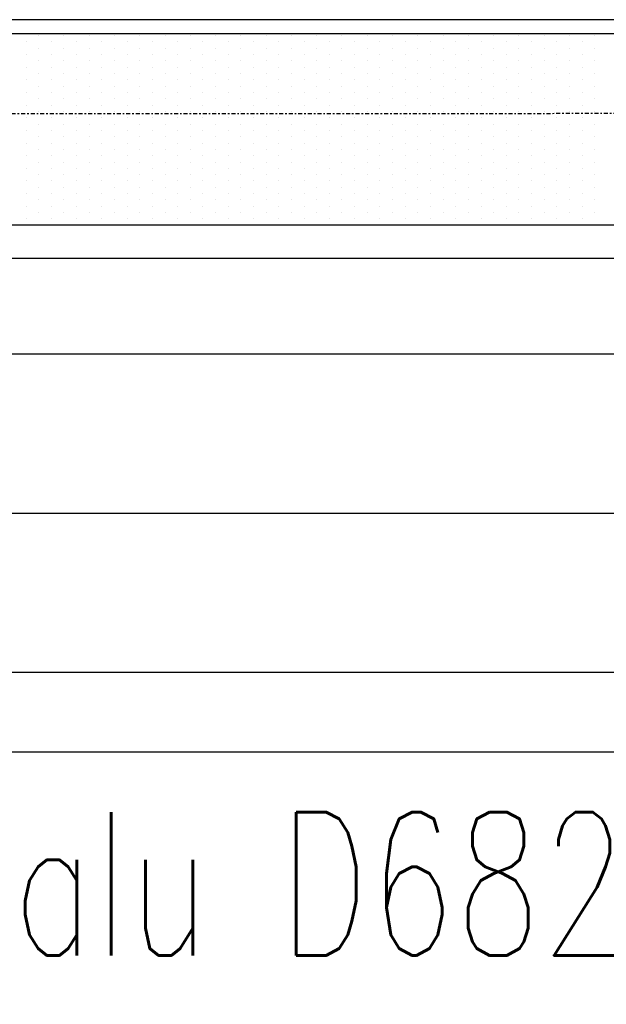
# Model space of a CAD drawing. Header units: inches. Extents: x -281236 to -70395, y 38777 to 102341.
# Tile 122 of 244: x -140167 to -140130, y 50526 to 50588. Entities that reach past the tile are written whole.
import ezdxf

# ---------------------------------------------------------------- set-up
doc = ezdxf.new("R2010")
doc.units = ezdxf.units.IN
doc.header["$MEASUREMENT"] = 0
doc.linetypes.add('DASHDOT', pattern=[1, 0.5, -0.25, 0, -0.25])
doc.linetypes.add('DASHED2', pattern=[0.375, 0.25, -0.125])
for name, color, linetype in [('cokół_widok', 255, 'Continuous'), ('Ele-balustrada', 64, 'Continuous'), ('Okn---okna', 5, 'Continuous'), ('Sc-nadproza kon', 5, 'DASHED2'), ('Sch-opis', 51, 'Continuous'), ('W-idok', 9, 'Continuous'), ('Wyp-grzejniki', 56, 'Continuous')]:
    doc.layers.add(name, color=color, linetype=linetype)
doc.styles.add('ROMANS', font='romans', dxfattribs={"width": 0.85})

# ---------------------------------------------------------------- blocks, each defined once
blk = doc.blocks.new('G_170')
at = {"layer": 'Wyp-grzejniki'}
for p, q in [((0, 0), (-180, 0)), ((-84.616, -0.506), (-84.616, -0.506)), ((-83.823, -0.11), (-83.823, -0.11)), ((-83.029, -0.506), (-83.029, -0.506)), ((-82.235, -0.11), (-82.235, -0.11)), ((-81.441, -0.506), (-81.441, -0.506)), ((-80.648, -0.11), (-80.648, -0.11)), ((-79.854, -0.506), (-79.854, -0.506)), ((-79.06, -0.11), (-79.06, -0.11)), ((-78.266, -0.506), (-78.266, -0.506)), ((-77.473, -0.11), (-77.473, -0.11)), ((-76.679, -0.506), (-76.679, -0.506)), ((-75.885, -0.11), (-75.885, -0.11)), ((-75.091, -0.506), (-75.091, -0.506)), ((-74.298, -0.11), (-74.298, -0.11)), ((-73.504, -0.506), (-73.504, -0.506)), ((-72.71, -0.11), (-72.71, -0.11)), ((-71.916, -0.506), (-71.916, -0.506)), ((-71.123, -0.11), (-71.123, -0.11)), ((-70.329, -0.506), (-70.329, -0.506)), ((-69.535, -0.11), (-69.535, -0.11)), ((-68.741, -0.506), (-68.741, -0.506)), ((-67.948, -0.11), (-67.948, -0.11)), ((-67.154, -0.506), (-67.154, -0.506)), ((-66.36, -0.11), (-66.36, -0.11)), ((-65.566, -0.506), (-65.566, -0.506)), ((-64.773, -0.11), (-64.773, -0.11)), ((-63.979, -0.506), (-63.979, -0.506)), ((-63.185, -0.11), (-63.185, -0.11)), ((-62.391, -0.506), (-62.391, -0.506)), ((-61.598, -0.11), (-61.598, -0.11)), ((-60.804, -0.506), (-60.804, -0.506)), ((-60.01, -0.11), (-60.01, -0.11)), ((-59.216, -0.506), (-59.216, -0.506)), ((-58.423, -0.11), (-58.423, -0.11)), ((-57.629, -0.506), (-57.629, -0.506)), ((-56.835, -0.11), (-56.835, -0.11)), ((-56.041, -0.506), (-56.041, -0.506)), ((-55.248, -0.11), (-55.248, -0.11)), ((-54.454, -0.506), (-54.454, -0.506)), ((-53.66, -0.11), (-53.66, -0.11)), ((-52.866, -0.506), (-52.866, -0.506)), ((-52.073, -0.11), (-52.073, -0.11)), ((-51.279, -0.506), (-51.279, -0.506)), ((-50.485, -0.11), (-50.485, -0.11)), ((-49.691, -0.506), (-49.691, -0.506)), ((-48.898, -0.11), (-48.898, -0.11)), ((-83.823, -0.903), (-83.823, -0.903)), ((-82.235, -0.903), (-82.235, -0.903)), ((-80.648, -0.903), (-80.648, -0.903)), ((-79.06, -0.903), (-79.06, -0.903)), ((-77.473, -0.903), (-77.473, -0.903)), ((-75.885, -0.903), (-75.885, -0.903)), ((-74.298, -0.903), (-74.298, -0.903)), ((-72.71, -0.903), (-72.71, -0.903)), ((-71.123, -0.903), (-71.123, -0.903)), ((-69.535, -0.903), (-69.535, -0.903)), ((-67.948, -0.903), (-67.948, -0.903)), ((-66.36, -0.903), (-66.36, -0.903)), ((-64.773, -0.903), (-64.773, -0.903)), ((-63.185, -0.903), (-63.185, -0.903)), ((-61.598, -0.903), (-61.598, -0.903)), ((-60.01, -0.903), (-60.01, -0.903)), ((-58.423, -0.903), (-58.423, -0.903)), ((-56.835, -0.903), (-56.835, -0.903)), ((-55.248, -0.903), (-55.248, -0.903)), ((-53.66, -0.903), (-53.66, -0.903)), ((-52.073, -0.903), (-52.073, -0.903)), ((-50.485, -0.903), (-50.485, -0.903)), ((-48.898, -0.903), (-48.898, -0.903)), ((-84.616, -1.3), (-84.616, -1.3)), ((-83.823, -1.697), (-83.823, -1.697)), ((-83.029, -1.3), (-83.029, -1.3)), ((-82.235, -1.697), (-82.235, -1.697)), ((-81.441, -1.3), (-81.441, -1.3)), ((-80.648, -1.697), (-80.648, -1.697)), ((-79.854, -1.3), (-79.854, -1.3)), ((-79.06, -1.697), (-79.06, -1.697)), ((-78.266, -1.3), (-78.266, -1.3)), ((-77.473, -1.697), (-77.473, -1.697)), ((-76.679, -1.3), (-76.679, -1.3)), ((-75.885, -1.697), (-75.885, -1.697)), ((-75.091, -1.3), (-75.091, -1.3)), ((-74.298, -1.697), (-74.298, -1.697)), ((-73.504, -1.3), (-73.504, -1.3)), ((-72.71, -1.697), (-72.71, -1.697)), ((-71.916, -1.3), (-71.916, -1.3)), ((-71.123, -1.697), (-71.123, -1.697)), ((-70.329, -1.3), (-70.329, -1.3)), ((-69.535, -1.697), (-69.535, -1.697)), ((-68.741, -1.3), (-68.741, -1.3)), ((-67.948, -1.697), (-67.948, -1.697)), ((-67.154, -1.3), (-67.154, -1.3)), ((-66.36, -1.697), (-66.36, -1.697)), ((-65.566, -1.3), (-65.566, -1.3)), ((-64.773, -1.697), (-64.773, -1.697)), ((-63.979, -1.3), (-63.979, -1.3)), ((-63.185, -1.697), (-63.185, -1.697)), ((-62.391, -1.3), (-62.391, -1.3)), ((-61.598, -1.697), (-61.598, -1.697)), ((-60.804, -1.3), (-60.804, -1.3)), ((-60.01, -1.697), (-60.01, -1.697)), ((-59.216, -1.3), (-59.216, -1.3)), ((-58.423, -1.697), (-58.423, -1.697)), ((-57.629, -1.3), (-57.629, -1.3)), ((-56.835, -1.697), (-56.835, -1.697)), ((-56.041, -1.3), (-56.041, -1.3)), ((-55.248, -1.697), (-55.248, -1.697)), ((-54.454, -1.3), (-54.454, -1.3)), ((-53.66, -1.697), (-53.66, -1.697)), ((-52.866, -1.3), (-52.866, -1.3)), ((-52.073, -1.697), (-52.073, -1.697)), ((-51.279, -1.3), (-51.279, -1.3)), ((-50.485, -1.697), (-50.485, -1.697)), ((-49.691, -1.3), (-49.691, -1.3)), ((-48.898, -1.697), (-48.898, -1.697)), ((-84.616, -2.094), (-84.616, -2.094)), ((-83.029, -2.094), (-83.029, -2.094)), ((-81.441, -2.094), (-81.441, -2.094)), ((-79.854, -2.094), (-79.854, -2.094)), ((-78.266, -2.094), (-78.266, -2.094)), ((-76.679, -2.094), (-76.679, -2.094)), ((-75.091, -2.094), (-75.091, -2.094)), ((-73.504, -2.094), (-73.504, -2.094)), ((-71.916, -2.094), (-71.916, -2.094)), ((-70.329, -2.094), (-70.329, -2.094)), ((-68.741, -2.094), (-68.741, -2.094)), ((-67.154, -2.094), (-67.154, -2.094)), ((-65.566, -2.094), (-65.566, -2.094)), ((-63.979, -2.094), (-63.979, -2.094)), ((-62.391, -2.094), (-62.391, -2.094)), ((-60.804, -2.094), (-60.804, -2.094)), ((-59.216, -2.094), (-59.216, -2.094)), ((-57.629, -2.094), (-57.629, -2.094)), ((-56.041, -2.094), (-56.041, -2.094)), ((-54.454, -2.094), (-54.454, -2.094)), ((-52.866, -2.094), (-52.866, -2.094)), ((-51.279, -2.094), (-51.279, -2.094)), ((-49.691, -2.094), (-49.691, -2.094)), ((-84.616, -2.888), (-84.616, -2.888)), ((-83.823, -2.491), (-83.823, -2.491)), ((-83.029, -2.888), (-83.029, -2.888)), ((-82.235, -2.491), (-82.235, -2.491)), ((-81.441, -2.888), (-81.441, -2.888)), ((-80.648, -2.491), (-80.648, -2.491)), ((-79.854, -2.888), (-79.854, -2.888)), ((-79.06, -2.491), (-79.06, -2.491)), ((-78.266, -2.888), (-78.266, -2.888)), ((-77.473, -2.491), (-77.473, -2.491)), ((-76.679, -2.888), (-76.679, -2.888)), ((-75.885, -2.491), (-75.885, -2.491)), ((-75.091, -2.888), (-75.091, -2.888)), ((-74.298, -2.491), (-74.298, -2.491)), ((-73.504, -2.888), (-73.504, -2.888)), ((-72.71, -2.491), (-72.71, -2.491)), ((-71.916, -2.888), (-71.916, -2.888)), ((-71.123, -2.491), (-71.123, -2.491)), ((-70.329, -2.888), (-70.329, -2.888)), ((-69.535, -2.491), (-69.535, -2.491)), ((-68.741, -2.888), (-68.741, -2.888)), ((-67.948, -2.491), (-67.948, -2.491)), ((-67.154, -2.888), (-67.154, -2.888)), ((-66.36, -2.491), (-66.36, -2.491)), ((-65.566, -2.888), (-65.566, -2.888)), ((-64.773, -2.491), (-64.773, -2.491)), ((-63.979, -2.888), (-63.979, -2.888)), ((-63.185, -2.491), (-63.185, -2.491)), ((-62.391, -2.888), (-62.391, -2.888)), ((-61.598, -2.491), (-61.598, -2.491)), ((-60.804, -2.888), (-60.804, -2.888)), ((-60.01, -2.491), (-60.01, -2.491)), ((-59.216, -2.888), (-59.216, -2.888)), ((-58.423, -2.491), (-58.423, -2.491)), ((-57.629, -2.888), (-57.629, -2.888)), ((-56.835, -2.491), (-56.835, -2.491)), ((-56.041, -2.888), (-56.041, -2.888)), ((-55.248, -2.491), (-55.248, -2.491)), ((-54.454, -2.888), (-54.454, -2.888)), ((-53.66, -2.491), (-53.66, -2.491)), ((-52.866, -2.888), (-52.866, -2.888)), ((-52.073, -2.491), (-52.073, -2.491)), ((-51.279, -2.888), (-51.279, -2.888)), ((-50.485, -2.491), (-50.485, -2.491)), ((-49.691, -2.888), (-49.691, -2.888)), ((-48.898, -2.491), (-48.898, -2.491)), ((-84.616, -3.681), (-84.616, -3.681)), ((-83.823, -3.285), (-83.823, -3.285)), ((-83.029, -3.681), (-83.029, -3.681)), ((-82.235, -3.285), (-82.235, -3.285)), ((-81.441, -3.681), (-81.441, -3.681)), ((-80.648, -3.285), (-80.648, -3.285)), ((-79.854, -3.681), (-79.854, -3.681)), ((-79.06, -3.285), (-79.06, -3.285)), ((-78.266, -3.681), (-78.266, -3.681)), ((-77.473, -3.285), (-77.473, -3.285)), ((-76.679, -3.681), (-76.679, -3.681)), ((-75.885, -3.285), (-75.885, -3.285)), ((-75.091, -3.681), (-75.091, -3.681)), ((-74.298, -3.285), (-74.298, -3.285)), ((-73.504, -3.681), (-73.504, -3.681)), ((-72.71, -3.285), (-72.71, -3.285)), ((-71.916, -3.681), (-71.916, -3.681)), ((-71.123, -3.285), (-71.123, -3.285)), ((-70.329, -3.681), (-70.329, -3.681)), ((-69.535, -3.285), (-69.535, -3.285)), ((-68.741, -3.681), (-68.741, -3.681)), ((-67.948, -3.285), (-67.948, -3.285)), ((-67.154, -3.681), (-67.154, -3.681)), ((-66.36, -3.285), (-66.36, -3.285)), ((-65.566, -3.681), (-65.566, -3.681)), ((-64.773, -3.285), (-64.773, -3.285)), ((-63.979, -3.681), (-63.979, -3.681)), ((-63.185, -3.285), (-63.185, -3.285)), ((-62.391, -3.681), (-62.391, -3.681)), ((-61.598, -3.285), (-61.598, -3.285)), ((-60.804, -3.681), (-60.804, -3.681)), ((-60.01, -3.285), (-60.01, -3.285)), ((-59.216, -3.681), (-59.216, -3.681)), ((-58.423, -3.285), (-58.423, -3.285)), ((-57.629, -3.681), (-57.629, -3.681)), ((-56.835, -3.285), (-56.835, -3.285)), ((-56.041, -3.681), (-56.041, -3.681)), ((-55.248, -3.285), (-55.248, -3.285)), ((-54.454, -3.681), (-54.454, -3.681)), ((-53.66, -3.285), (-53.66, -3.285)), ((-52.866, -3.681), (-52.866, -3.681)), ((-52.073, -3.285), (-52.073, -3.285)), ((-51.279, -3.681), (-51.279, -3.681)), ((-50.485, -3.285), (-50.485, -3.285)), ((-49.691, -3.681), (-49.691, -3.681)), ((-48.898, -3.285), (-48.898, -3.285)), ((-83.823, -4.078), (-83.823, -4.078)), ((-82.235, -4.078), (-82.235, -4.078)), ((-80.648, -4.078), (-80.648, -4.078)), ((-79.06, -4.078), (-79.06, -4.078)), ((-77.473, -4.078), (-77.473, -4.078)), ((-75.885, -4.078), (-75.885, -4.078)), ((-74.298, -4.078), (-74.298, -4.078)), ((-72.71, -4.078), (-72.71, -4.078)), ((-71.123, -4.078), (-71.123, -4.078)), ((-69.535, -4.078), (-69.535, -4.078)), ((-67.948, -4.078), (-67.948, -4.078)), ((-66.36, -4.078), (-66.36, -4.078)), ((-64.773, -4.078), (-64.773, -4.078)), ((-63.185, -4.078), (-63.185, -4.078)), ((-61.598, -4.078), (-61.598, -4.078)), ((-60.01, -4.078), (-60.01, -4.078)), ((-58.423, -4.078), (-58.423, -4.078)), ((-56.835, -4.078), (-56.835, -4.078)), ((-55.248, -4.078), (-55.248, -4.078)), ((-53.66, -4.078), (-53.66, -4.078)), ((-52.073, -4.078), (-52.073, -4.078)), ((-50.485, -4.078), (-50.485, -4.078)), ((-48.898, -4.078), (-48.898, -4.078)), ((-84.616, -4.475), (-84.616, -4.475)), ((-83.823, -4.872), (-83.823, -4.872)), ((-83.029, -4.475), (-83.029, -4.475)), ((-82.235, -4.872), (-82.235, -4.872)), ((-81.441, -4.475), (-81.441, -4.475)), ((-80.648, -4.872), (-80.648, -4.872)), ((-79.854, -4.475), (-79.854, -4.475)), ((-79.06, -4.872), (-79.06, -4.872)), ((-78.266, -4.475), (-78.266, -4.475)), ((-77.473, -4.872), (-77.473, -4.872)), ((-76.679, -4.475), (-76.679, -4.475)), ((-75.885, -4.872), (-75.885, -4.872)), ((-75.091, -4.475), (-75.091, -4.475)), ((-74.298, -4.872), (-74.298, -4.872)), ((-73.504, -4.475), (-73.504, -4.475)), ((-72.71, -4.872), (-72.71, -4.872)), ((-71.916, -4.475), (-71.916, -4.475)), ((-71.123, -4.872), (-71.123, -4.872)), ((-70.329, -4.475), (-70.329, -4.475)), ((-69.535, -4.872), (-69.535, -4.872)), ((-68.741, -4.475), (-68.741, -4.475)), ((-67.948, -4.872), (-67.948, -4.872)), ((-67.154, -4.475), (-67.154, -4.475)), ((-66.36, -4.872), (-66.36, -4.872)), ((-65.566, -4.475), (-65.566, -4.475)), ((-64.773, -4.872), (-64.773, -4.872)), ((-63.979, -4.475), (-63.979, -4.475)), ((-63.185, -4.872), (-63.185, -4.872)), ((-62.391, -4.475), (-62.391, -4.475)), ((-61.598, -4.872), (-61.598, -4.872)), ((-60.804, -4.475), (-60.804, -4.475)), ((-60.01, -4.872), (-60.01, -4.872)), ((-59.216, -4.475), (-59.216, -4.475)), ((-58.423, -4.872), (-58.423, -4.872)), ((-57.629, -4.475), (-57.629, -4.475)), ((-56.835, -4.872), (-56.835, -4.872)), ((-56.041, -4.475), (-56.041, -4.475)), ((-55.248, -4.872), (-55.248, -4.872)), ((-54.454, -4.475), (-54.454, -4.475)), ((-53.66, -4.872), (-53.66, -4.872)), ((-52.866, -4.475), (-52.866, -4.475)), ((-52.073, -4.872), (-52.073, -4.872)), ((-51.279, -4.475), (-51.279, -4.475)), ((-50.485, -4.872), (-50.485, -4.872)), ((-49.691, -4.475), (-49.691, -4.475)), ((-48.898, -4.872), (-48.898, -4.872)), ((-84.616, -5.269), (-84.616, -5.269)), ((-83.029, -5.269), (-83.029, -5.269)), ((-81.441, -5.269), (-81.441, -5.269)), ((-79.854, -5.269), (-79.854, -5.269)), ((-78.266, -5.269), (-78.266, -5.269)), ((-76.679, -5.269), (-76.679, -5.269)), ((-75.091, -5.269), (-75.091, -5.269)), ((-73.504, -5.269), (-73.504, -5.269)), ((-71.916, -5.269), (-71.916, -5.269)), ((-70.329, -5.269), (-70.329, -5.269)), ((-68.741, -5.269), (-68.741, -5.269)), ((-67.154, -5.269), (-67.154, -5.269)), ((-65.566, -5.269), (-65.566, -5.269)), ((-63.979, -5.269), (-63.979, -5.269)), ((-62.391, -5.269), (-62.391, -5.269)), ((-60.804, -5.269), (-60.804, -5.269)), ((-59.216, -5.269), (-59.216, -5.269)), ((-57.629, -5.269), (-57.629, -5.269)), ((-56.041, -5.269), (-56.041, -5.269)), ((-54.454, -5.269), (-54.454, -5.269)), ((-52.866, -5.269), (-52.866, -5.269)), ((-51.279, -5.269), (-51.279, -5.269)), ((-49.691, -5.269), (-49.691, -5.269)), ((-84.616, -6.063), (-84.616, -6.063)), ((-83.823, -5.666), (-83.823, -5.666)), ((-83.029, -6.063), (-83.029, -6.063)), ((-82.235, -5.666), (-82.235, -5.666)), ((-81.441, -6.063), (-81.441, -6.063)), ((-80.648, -5.666), (-80.648, -5.666)), ((-79.854, -6.063), (-79.854, -6.063)), ((-79.06, -5.666), (-79.06, -5.666)), ((-78.266, -6.063), (-78.266, -6.063)), ((-77.473, -5.666), (-77.473, -5.666)), ((-76.679, -6.063), (-76.679, -6.063)), ((-75.885, -5.666), (-75.885, -5.666)), ((-75.091, -6.063), (-75.091, -6.063)), ((-74.298, -5.666), (-74.298, -5.666)), ((-73.504, -6.063), (-73.504, -6.063)), ((-72.71, -5.666), (-72.71, -5.666)), ((-71.916, -6.063), (-71.916, -6.063)), ((-71.123, -5.666), (-71.123, -5.666)), ((-70.329, -6.063), (-70.329, -6.063)), ((-69.535, -5.666), (-69.535, -5.666)), ((-68.741, -6.063), (-68.741, -6.063)), ((-67.948, -5.666), (-67.948, -5.666)), ((-67.154, -6.063), (-67.154, -6.063)), ((-66.36, -5.666), (-66.36, -5.666)), ((-65.566, -6.063), (-65.566, -6.063)), ((-64.773, -5.666), (-64.773, -5.666)), ((-63.979, -6.063), (-63.979, -6.063)), ((-63.185, -5.666), (-63.185, -5.666)), ((-62.391, -6.063), (-62.391, -6.063)), ((-61.598, -5.666), (-61.598, -5.666)), ((-60.804, -6.063), (-60.804, -6.063)), ((-60.01, -5.666), (-60.01, -5.666)), ((-59.216, -6.063), (-59.216, -6.063)), ((-58.423, -5.666), (-58.423, -5.666)), ((-57.629, -6.063), (-57.629, -6.063)), ((-56.835, -5.666), (-56.835, -5.666)), ((-56.041, -6.063), (-56.041, -6.063)), ((-55.248, -5.666), (-55.248, -5.666)), ((-54.454, -6.063), (-54.454, -6.063)), ((-53.66, -5.666), (-53.66, -5.666)), ((-52.866, -6.063), (-52.866, -6.063)), ((-52.073, -5.666), (-52.073, -5.666)), ((-51.279, -6.063), (-51.279, -6.063)), ((-50.485, -5.666), (-50.485, -5.666)), ((-49.691, -6.063), (-49.691, -6.063)), ((-48.898, -5.666), (-48.898, -5.666)), ((-83.823, -6.46), (-83.823, -6.46)), ((-82.235, -6.46), (-82.235, -6.46)), ((-80.648, -6.46), (-80.648, -6.46)), ((-79.06, -6.46), (-79.06, -6.46)), ((-77.473, -6.46), (-77.473, -6.46)), ((-75.885, -6.46), (-75.885, -6.46)), ((-74.298, -6.46), (-74.298, -6.46)), ((-72.71, -6.46), (-72.71, -6.46)), ((-71.123, -6.46), (-71.123, -6.46)), ((-69.535, -6.46), (-69.535, -6.46)), ((-67.948, -6.46), (-67.948, -6.46)), ((-66.36, -6.46), (-66.36, -6.46)), ((-64.773, -6.46), (-64.773, -6.46)), ((-63.185, -6.46), (-63.185, -6.46)), ((-61.598, -6.46), (-61.598, -6.46)), ((-60.01, -6.46), (-60.01, -6.46)), ((-58.423, -6.46), (-58.423, -6.46)), ((-56.835, -6.46), (-56.835, -6.46)), ((-55.248, -6.46), (-55.248, -6.46)), ((-53.66, -6.46), (-53.66, -6.46)), ((-52.073, -6.46), (-52.073, -6.46)), ((-50.485, -6.46), (-50.485, -6.46)), ((-48.898, -6.46), (-48.898, -6.46)), ((-84.616, -6.856), (-84.616, -6.856)), ((-83.823, -7.253), (-83.823, -7.253)), ((-83.029, -6.856), (-83.029, -6.856)), ((-82.235, -7.253), (-82.235, -7.253)), ((-81.441, -6.856), (-81.441, -6.856)), ((-80.648, -7.253), (-80.648, -7.253)), ((-79.854, -6.856), (-79.854, -6.856)), ((-79.06, -7.253), (-79.06, -7.253)), ((-78.266, -6.856), (-78.266, -6.856)), ((-77.473, -7.253), (-77.473, -7.253)), ((-76.679, -6.856), (-76.679, -6.856)), ((-75.885, -7.253), (-75.885, -7.253)), ((-75.091, -6.856), (-75.091, -6.856)), ((-74.298, -7.253), (-74.298, -7.253)), ((-73.504, -6.856), (-73.504, -6.856)), ((-72.71, -7.253), (-72.71, -7.253)), ((-71.916, -6.856), (-71.916, -6.856)), ((-71.123, -7.253), (-71.123, -7.253)), ((-70.329, -6.856), (-70.329, -6.856)), ((-69.535, -7.253), (-69.535, -7.253)), ((-68.741, -6.856), (-68.741, -6.856)), ((-67.948, -7.253), (-67.948, -7.253)), ((-67.154, -6.856), (-67.154, -6.856)), ((-66.36, -7.253), (-66.36, -7.253)), ((-65.566, -6.856), (-65.566, -6.856)), ((-64.773, -7.253), (-64.773, -7.253)), ((-63.979, -6.856), (-63.979, -6.856)), ((-63.185, -7.253), (-63.185, -7.253)), ((-62.391, -6.856), (-62.391, -6.856)), ((-61.598, -7.253), (-61.598, -7.253)), ((-60.804, -6.856), (-60.804, -6.856)), ((-60.01, -7.253), (-60.01, -7.253)), ((-59.216, -6.856), (-59.216, -6.856)), ((-58.423, -7.253), (-58.423, -7.253)), ((-57.629, -6.856), (-57.629, -6.856)), ((-56.835, -7.253), (-56.835, -7.253)), ((-56.041, -6.856), (-56.041, -6.856)), ((-55.248, -7.253), (-55.248, -7.253)), ((-54.454, -6.856), (-54.454, -6.856)), ((-53.66, -7.253), (-53.66, -7.253)), ((-52.866, -6.856), (-52.866, -6.856)), ((-52.073, -7.253), (-52.073, -7.253)), ((-51.279, -6.856), (-51.279, -6.856)), ((-50.485, -7.253), (-50.485, -7.253)), ((-49.691, -6.856), (-49.691, -6.856)), ((-48.898, -7.253), (-48.898, -7.253)), ((-84.616, -7.65), (-84.616, -7.65)), ((-83.029, -7.65), (-83.029, -7.65)), ((-81.441, -7.65), (-81.441, -7.65)), ((-79.854, -7.65), (-79.854, -7.65)), ((-78.266, -7.65), (-78.266, -7.65)), ((-76.679, -7.65), (-76.679, -7.65)), ((-75.091, -7.65), (-75.091, -7.65)), ((-73.504, -7.65), (-73.504, -7.65)), ((-71.916, -7.65), (-71.916, -7.65)), ((-70.329, -7.65), (-70.329, -7.65)), ((-68.741, -7.65), (-68.741, -7.65)), ((-67.154, -7.65), (-67.154, -7.65)), ((-65.566, -7.65), (-65.566, -7.65)), ((-63.979, -7.65), (-63.979, -7.65)), ((-62.391, -7.65), (-62.391, -7.65)), ((-60.804, -7.65), (-60.804, -7.65)), ((-59.216, -7.65), (-59.216, -7.65)), ((-57.629, -7.65), (-57.629, -7.65)), ((-56.041, -7.65), (-56.041, -7.65)), ((-54.454, -7.65), (-54.454, -7.65)), ((-52.866, -7.65), (-52.866, -7.65)), ((-51.279, -7.65), (-51.279, -7.65)), ((-49.691, -7.65), (-49.691, -7.65)), ((-84.616, -8.444), (-84.616, -8.444)), ((-83.823, -8.047), (-83.823, -8.047)), ((-83.029, -8.444), (-83.029, -8.444)), ((-82.235, -8.047), (-82.235, -8.047)), ((-81.441, -8.444), (-81.441, -8.444)), ((-80.648, -8.047), (-80.648, -8.047)), ((-79.854, -8.444), (-79.854, -8.444)), ((-79.06, -8.047), (-79.06, -8.047)), ((-78.266, -8.444), (-78.266, -8.444)), ((-77.473, -8.047), (-77.473, -8.047)), ((-76.679, -8.444), (-76.679, -8.444)), ((-75.885, -8.047), (-75.885, -8.047)), ((-75.091, -8.444), (-75.091, -8.444)), ((-74.298, -8.047), (-74.298, -8.047)), ((-73.504, -8.444), (-73.504, -8.444)), ((-72.71, -8.047), (-72.71, -8.047)), ((-71.916, -8.444), (-71.916, -8.444)), ((-71.123, -8.047), (-71.123, -8.047)), ((-70.329, -8.444), (-70.329, -8.444)), ((-69.535, -8.047), (-69.535, -8.047)), ((-68.741, -8.444), (-68.741, -8.444)), ((-67.948, -8.047), (-67.948, -8.047)), ((-67.154, -8.444), (-67.154, -8.444)), ((-66.36, -8.047), (-66.36, -8.047)), ((-65.566, -8.444), (-65.566, -8.444)), ((-64.773, -8.047), (-64.773, -8.047)), ((-63.979, -8.444), (-63.979, -8.444)), ((-63.185, -8.047), (-63.185, -8.047)), ((-62.391, -8.444), (-62.391, -8.444)), ((-61.598, -8.047), (-61.598, -8.047)), ((-60.804, -8.444), (-60.804, -8.444)), ((-60.01, -8.047), (-60.01, -8.047)), ((-59.216, -8.444), (-59.216, -8.444)), ((-58.423, -8.047), (-58.423, -8.047)), ((-57.629, -8.444), (-57.629, -8.444)), ((-56.835, -8.047), (-56.835, -8.047)), ((-56.041, -8.444), (-56.041, -8.444)), ((-55.248, -8.047), (-55.248, -8.047)), ((-54.454, -8.444), (-54.454, -8.444)), ((-53.66, -8.047), (-53.66, -8.047)), ((-52.866, -8.444), (-52.866, -8.444)), ((-52.073, -8.047), (-52.073, -8.047)), ((-51.279, -8.444), (-51.279, -8.444)), ((-50.485, -8.047), (-50.485, -8.047)), ((-49.691, -8.444), (-49.691, -8.444)), ((-48.898, -8.047), (-48.898, -8.047)), ((-84.616, -9.238), (-84.616, -9.238)), ((-83.823, -8.841), (-83.823, -8.841)), ((-83.029, -9.238), (-83.029, -9.238)), ((-82.235, -8.841), (-82.235, -8.841)), ((-81.441, -9.238), (-81.441, -9.238)), ((-80.648, -8.841), (-80.648, -8.841)), ((-79.854, -9.238), (-79.854, -9.238)), ((-79.06, -8.841), (-79.06, -8.841)), ((-78.266, -9.238), (-78.266, -9.238)), ((-77.473, -8.841), (-77.473, -8.841)), ((-76.679, -9.238), (-76.679, -9.238)), ((-75.885, -8.841), (-75.885, -8.841)), ((-75.091, -9.238), (-75.091, -9.238)), ((-74.298, -8.841), (-74.298, -8.841)), ((-73.504, -9.238), (-73.504, -9.238)), ((-72.71, -8.841), (-72.71, -8.841)), ((-71.916, -9.238), (-71.916, -9.238)), ((-71.123, -8.841), (-71.123, -8.841)), ((-70.329, -9.238), (-70.329, -9.238)), ((-69.535, -8.841), (-69.535, -8.841)), ((-68.741, -9.238), (-68.741, -9.238)), ((-67.948, -8.841), (-67.948, -8.841)), ((-67.154, -9.238), (-67.154, -9.238)), ((-66.36, -8.841), (-66.36, -8.841)), ((-65.566, -9.238), (-65.566, -9.238)), ((-64.773, -8.841), (-64.773, -8.841)), ((-63.979, -9.238), (-63.979, -9.238)), ((-63.185, -8.841), (-63.185, -8.841)), ((-62.391, -9.238), (-62.391, -9.238)), ((-61.598, -8.841), (-61.598, -8.841)), ((-60.804, -9.238), (-60.804, -9.238)), ((-60.01, -8.841), (-60.01, -8.841)), ((-59.216, -9.238), (-59.216, -9.238)), ((-58.423, -8.841), (-58.423, -8.841)), ((-57.629, -9.238), (-57.629, -9.238)), ((-56.835, -8.841), (-56.835, -8.841)), ((-56.041, -9.238), (-56.041, -9.238)), ((-55.248, -8.841), (-55.248, -8.841)), ((-54.454, -9.238), (-54.454, -9.238)), ((-53.66, -8.841), (-53.66, -8.841)), ((-52.866, -9.238), (-52.866, -9.238)), ((-52.073, -8.841), (-52.073, -8.841)), ((-51.279, -9.238), (-51.279, -9.238)), ((-50.485, -8.841), (-50.485, -8.841)), ((-49.691, -9.238), (-49.691, -9.238)), ((-48.898, -8.841), (-48.898, -8.841)), ((-83.823, -9.635), (-83.823, -9.635)), ((-82.235, -9.635), (-82.235, -9.635)), ((-80.648, -9.635), (-80.648, -9.635)), ((-79.06, -9.635), (-79.06, -9.635)), ((-77.473, -9.635), (-77.473, -9.635)), ((-75.885, -9.635), (-75.885, -9.635)), ((-74.298, -9.635), (-74.298, -9.635)), ((-72.71, -9.635), (-72.71, -9.635)), ((-71.123, -9.635), (-71.123, -9.635)), ((-69.535, -9.635), (-69.535, -9.635)), ((-67.948, -9.635), (-67.948, -9.635)), ((-66.36, -9.635), (-66.36, -9.635)), ((-64.773, -9.635), (-64.773, -9.635)), ((-63.185, -9.635), (-63.185, -9.635)), ((-61.598, -9.635), (-61.598, -9.635)), ((-60.01, -9.635), (-60.01, -9.635)), ((-58.423, -9.635), (-58.423, -9.635)), ((-56.835, -9.635), (-56.835, -9.635)), ((-55.248, -9.635), (-55.248, -9.635)), ((-53.66, -9.635), (-53.66, -9.635)), ((-52.073, -9.635), (-52.073, -9.635)), ((-50.485, -9.635), (-50.485, -9.635)), ((-48.898, -9.635), (-48.898, -9.635)), ((-84.616, -10.031), (-84.616, -10.031)), ((-83.823, -10.428), (-83.823, -10.428)), ((-83.029, -10.031), (-83.029, -10.031)), ((-82.235, -10.428), (-82.235, -10.428)), ((-81.441, -10.031), (-81.441, -10.031)), ((-80.648, -10.428), (-80.648, -10.428)), ((-79.854, -10.031), (-79.854, -10.031)), ((-79.06, -10.428), (-79.06, -10.428)), ((-78.266, -10.031), (-78.266, -10.031)), ((-77.473, -10.428), (-77.473, -10.428)), ((-76.679, -10.031), (-76.679, -10.031)), ((-75.885, -10.428), (-75.885, -10.428)), ((-75.091, -10.031), (-75.091, -10.031)), ((-74.298, -10.428), (-74.298, -10.428)), ((-73.504, -10.031), (-73.504, -10.031)), ((-72.71, -10.428), (-72.71, -10.428)), ((-71.916, -10.031), (-71.916, -10.031)), ((-71.123, -10.428), (-71.123, -10.428)), ((-70.329, -10.031), (-70.329, -10.031)), ((-69.535, -10.428), (-69.535, -10.428)), ((-68.741, -10.031), (-68.741, -10.031)), ((-67.948, -10.428), (-67.948, -10.428)), ((-67.154, -10.031), (-67.154, -10.031)), ((-66.36, -10.428), (-66.36, -10.428)), ((-65.566, -10.031), (-65.566, -10.031)), ((-64.773, -10.428), (-64.773, -10.428)), ((-63.979, -10.031), (-63.979, -10.031)), ((-63.185, -10.428), (-63.185, -10.428)), ((-62.391, -10.031), (-62.391, -10.031)), ((-61.598, -10.428), (-61.598, -10.428)), ((-60.804, -10.031), (-60.804, -10.031)), ((-60.01, -10.428), (-60.01, -10.428)), ((-59.216, -10.031), (-59.216, -10.031)), ((-58.423, -10.428), (-58.423, -10.428)), ((-57.629, -10.031), (-57.629, -10.031)), ((-56.835, -10.428), (-56.835, -10.428)), ((-56.041, -10.031), (-56.041, -10.031)), ((-55.248, -10.428), (-55.248, -10.428)), ((-54.454, -10.031), (-54.454, -10.031)), ((-53.66, -10.428), (-53.66, -10.428)), ((-52.866, -10.031), (-52.866, -10.031)), ((-52.073, -10.428), (-52.073, -10.428)), ((-51.279, -10.031), (-51.279, -10.031)), ((-50.485, -10.428), (-50.485, -10.428)), ((-49.691, -10.031), (-49.691, -10.031)), ((-48.898, -10.428), (-48.898, -10.428)), ((-84.616, -10.825), (-84.616, -10.825)), ((-83.029, -10.825), (-83.029, -10.825)), ((-81.441, -10.825), (-81.441, -10.825)), ((-79.854, -10.825), (-79.854, -10.825)), ((-78.266, -10.825), (-78.266, -10.825)), ((-76.679, -10.825), (-76.679, -10.825)), ((-75.091, -10.825), (-75.091, -10.825)), ((-73.504, -10.825), (-73.504, -10.825)), ((-71.916, -10.825), (-71.916, -10.825)), ((-70.329, -10.825), (-70.329, -10.825)), ((-68.741, -10.825), (-68.741, -10.825)), ((-67.154, -10.825), (-67.154, -10.825)), ((-65.566, -10.825), (-65.566, -10.825)), ((-63.979, -10.825), (-63.979, -10.825)), ((-62.391, -10.825), (-62.391, -10.825)), ((-60.804, -10.825), (-60.804, -10.825)), ((-59.216, -10.825), (-59.216, -10.825)), ((-57.629, -10.825), (-57.629, -10.825)), ((-56.041, -10.825), (-56.041, -10.825)), ((-54.454, -10.825), (-54.454, -10.825)), ((-52.866, -10.825), (-52.866, -10.825)), ((-51.279, -10.825), (-51.279, -10.825)), ((-49.691, -10.825), (-49.691, -10.825)), ((-84.616, -11.619), (-84.616, -11.619)), ((-83.823, -11.222), (-83.823, -11.222)), ((-83.029, -11.619), (-83.029, -11.619)), ((-82.235, -11.222), (-82.235, -11.222)), ((-81.441, -11.619), (-81.441, -11.619)), ((-80.648, -11.222), (-80.648, -11.222)), ((-79.854, -11.619), (-79.854, -11.619)), ((-79.06, -11.222), (-79.06, -11.222)), ((-78.266, -11.619), (-78.266, -11.619)), ((-77.473, -11.222), (-77.473, -11.222)), ((-76.679, -11.619), (-76.679, -11.619)), ((-75.885, -11.222), (-75.885, -11.222)), ((-75.091, -11.619), (-75.091, -11.619)), ((-74.298, -11.222), (-74.298, -11.222)), ((-73.504, -11.619), (-73.504, -11.619)), ((-72.71, -11.222), (-72.71, -11.222)), ((-71.916, -11.619), (-71.916, -11.619)), ((-71.123, -11.222), (-71.123, -11.222)), ((-70.329, -11.619), (-70.329, -11.619)), ((-69.535, -11.222), (-69.535, -11.222)), ((-68.741, -11.619), (-68.741, -11.619)), ((-67.948, -11.222), (-67.948, -11.222)), ((-67.154, -11.619), (-67.154, -11.619)), ((-66.36, -11.222), (-66.36, -11.222)), ((-65.566, -11.619), (-65.566, -11.619)), ((-64.773, -11.222), (-64.773, -11.222)), ((-63.979, -11.619), (-63.979, -11.619)), ((-63.185, -11.222), (-63.185, -11.222)), ((-62.391, -11.619), (-62.391, -11.619)), ((-61.598, -11.222), (-61.598, -11.222)), ((-60.804, -11.619), (-60.804, -11.619)), ((-60.01, -11.222), (-60.01, -11.222)), ((-59.216, -11.619), (-59.216, -11.619)), ((-58.423, -11.222), (-58.423, -11.222)), ((-57.629, -11.619), (-57.629, -11.619)), ((-56.835, -11.222), (-56.835, -11.222)), ((-56.041, -11.619), (-56.041, -11.619)), ((-55.248, -11.222), (-55.248, -11.222)), ((-54.454, -11.619), (-54.454, -11.619)), ((-53.66, -11.222), (-53.66, -11.222)), ((-52.866, -11.619), (-52.866, -11.619)), ((-52.073, -11.222), (-52.073, -11.222)), ((-51.279, -11.619), (-51.279, -11.619)), ((-50.485, -11.222), (-50.485, -11.222)), ((-49.691, -11.619), (-49.691, -11.619)), ((-48.898, -11.222), (-48.898, -11.222)), ((-180, -12), (0, -12))]:
    blk.add_line(p, q, dxfattribs=at)

msp = doc.modelspace()

# ---------------------------------------------------------------- linework, layer by layer
at = {"layer": 'cokół_widok'}
msp.add_lwpolyline([(-140028.653, 50546.717), (-140028.708, 50556.717), (-140326.65, 50556.717), (-140326.65, 50546.717)], dxfattribs=at)
at = {"layer": 'Ele-balustrada'}
for p, q in [((-140018.763, 50546.717), (-140336.65, 50546.717)), ((-140018.763, 50541.717), (-140336.65, 50541.717))]:
    msp.add_line(p, q, dxfattribs=at)
at = {"layer": 'Okn---okna'}
for points in [[(-140015.862, 50572.717), (-140339.65, 50572.717)], [(-140015.862, 50566.717), (-140339.65, 50566.717)]]:
    msp.add_lwpolyline(points, dxfattribs=at)
at = {"layer": 'Sc-nadproza kon', "linetype": 'DASHDOT', "ltscale": 0.5}
msp.add_line((-140339.65, 50581.717), (-140015.847, 50581.905), dxfattribs=at)
at = {"layer": 'W-idok'}
msp.add_line((-140015.879, 50587.717), (-140339.65, 50587.717), dxfattribs=at)

# ---------------------------------------------------------------- block references
at = {"layer": 'Wyp-grzejniki'}
msp.add_blockref('G_170', (-140081.932, 50586.826), dxfattribs=at)

# ---------------------------------------------------------------- texts
at = {"layer": 'Sch-opis', "style": 'ROMANS', "width": 0.7}
msp.add_text('BALUSTRADA BB6 mocowanie wg.detalu D682/1 ', height=9, dxfattribs=at).set_placement((-140322.385, 50528.959))

doc.saveas('drawing.dxf')
